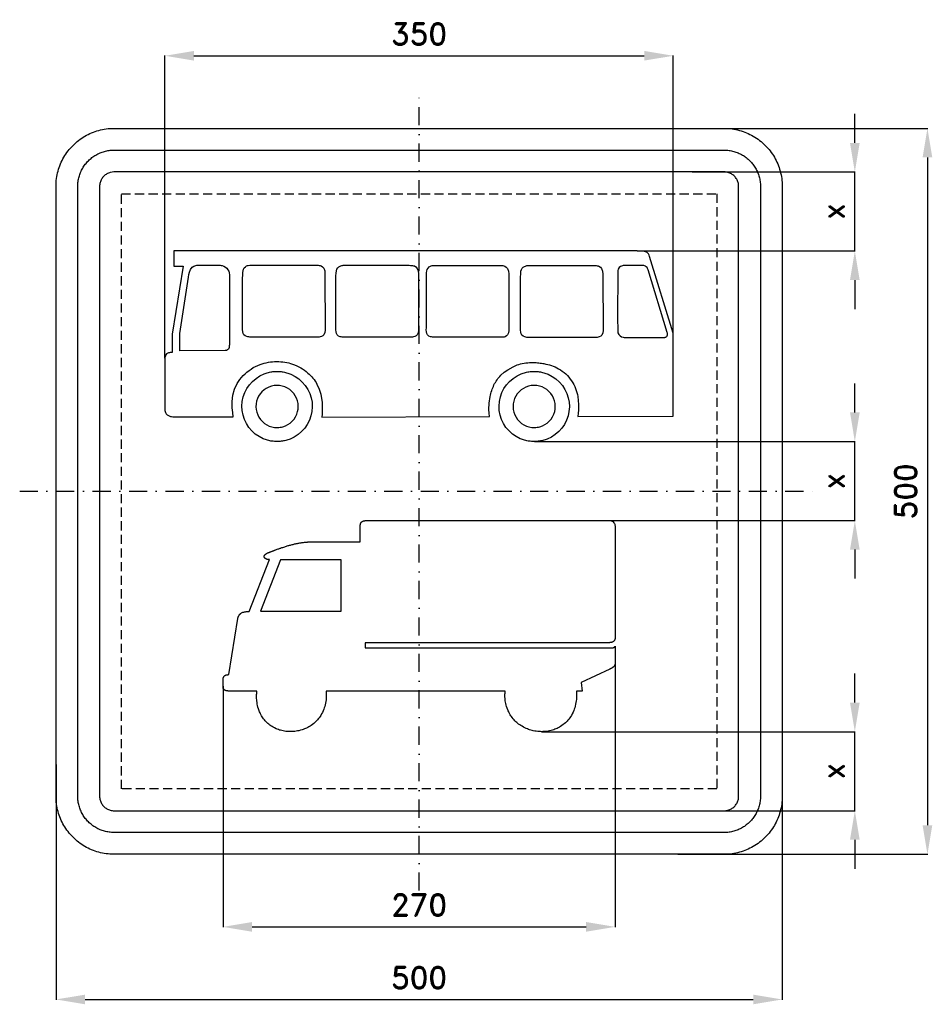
# Model space of a CAD drawing. Header units: millimetres. Extents: x -275 to 353, y -353 to 325.
import ezdxf

# ---------------------------------------------------------------- set-up
doc = ezdxf.new("R2010")
doc.units = ezdxf.units.MM
doc.header["$LTSCALE"] = 5
doc.linetypes.add('ČERCHOVANÁX2', pattern=[2, 1, -0.5, 0, -0.5])
doc.linetypes.add('ČÁRKOVANÁX2', pattern=[1.5, 1, -0.5])
doc.layers.add('Kóty', color=2, linetype='Continuous')
doc.layers.add('Značka', color=7, linetype='Continuous')
doc.styles.get("Standard").update_dxf_attribs({"font": 'romand.shx', "height": 15})
doc.dimstyles.get("Standard").update_dxf_attribs({"dimtxt": 15, "dimasz": 20, "dimexe": 0.18, "dimexo": 0.0625, "dimgap": 7.5, "dimtad": 1, "dimdec": 0, "dimzin": 0, "dimdsep": 46, "dimtxsty": 'Standard', "dimcen": 0.09, "dimadec": 0, "dimazin": 0, "dimtfac": 1, "dimtdec": 0, "dimtofl": 0, "dimtmove": 0, "dimatfit": 3, "dimfxl": 1, "dimtolj": 1, "dimtzin": 0, "dimarcsym": 0})

# ---------------------------------------------------------------- blocks, each defined once
blk = doc.blocks.new('*D0')
at = {"layer": 'Defpoints', "color": 0, "transparency": 16777216}
for p in [(-250, -188.01), (250, -188.01), (250, -350)]:
    blk.add_point(p, dxfattribs=at)
at = {"layer": 'Kóty', "color": 0, "lineweight": -2, "transparency": 16777216}
for p, q in [((-250, -188.08), (-250, -350.18)), ((250, -188.08), (250, -350.18)), ((-230, -350), (230, -350))]:
    blk.add_line(p, q, dxfattribs=at)
at = {"layer": 'Kóty', "color": 0, "transparency": 16777216}
for points in [[(-230, -346.67), (-230, -353.33), (-250, -350)], [(230, -346.67), (230, -353.33), (250, -350)]]:
    blk.add_solid(points, dxfattribs=at)
at = {"layer": 'Kóty', "color": 0, "transparency": 16777216, "insert": (0, -335), "char_height": 15, "attachment_point": 5}
blk.add_mtext('\\A1;500', dxfattribs=at)
blk = doc.blocks.new('*D1')
at = {"layer": 'Defpoints', "color": 0, "transparency": 16777216}
for p in [(135, -112.41), (-135, -134.07), (135, -300)]:
    blk.add_point(p, dxfattribs=at)
at = {"layer": 'Kóty', "color": 0, "lineweight": -2, "transparency": 16777216}
for p, q in [((135, -112.48), (135, -300.18)), ((-135, -134.14), (-135, -300.18)), ((-115, -300), (115, -300))]:
    blk.add_line(p, q, dxfattribs=at)
at = {"layer": 'Kóty', "color": 0, "transparency": 16777216}
for points in [[(-115, -296.67), (-115, -303.33), (-135, -300)], [(115, -296.67), (115, -303.33), (135, -300)]]:
    blk.add_solid(points, dxfattribs=at)
at = {"layer": 'Kóty', "color": 0, "transparency": 16777216, "insert": (0, -285), "char_height": 15, "attachment_point": 5}
blk.add_mtext('\\A1;270', dxfattribs=at)
blk = doc.blocks.new('*D2')
at = {"layer": 'Defpoints', "color": 0, "transparency": 16777216}
for p in [(175, 300), (175, 108.88), (-175, 91.63)]:
    blk.add_point(p, dxfattribs=at)
at = {"layer": 'Kóty', "color": 0, "lineweight": -2, "transparency": 16777216}
for p, q in [((-175, 91.7), (-175, 300.18)), ((-155, 300), (155, 300)), ((175, 108.94), (175, 300.18))]:
    blk.add_line(p, q, dxfattribs=at)
at = {"layer": 'Kóty', "color": 0, "transparency": 16777216}
for points in [[(-155, 303.33), (-155, 296.67), (-175, 300)], [(155, 303.33), (155, 296.67), (175, 300)]]:
    blk.add_solid(points, dxfattribs=at)
at = {"layer": 'Kóty', "color": 0, "transparency": 16777216, "insert": (0, 315), "char_height": 15, "attachment_point": 5}
blk.add_mtext('\\A1;350', dxfattribs=at)
blk = doc.blocks.new('*D3')
at = {"layer": 'Defpoints', "color": 0, "transparency": 16777216}
for p in [(178, 250), (178, -250), (350, -250)]:
    blk.add_point(p, dxfattribs=at)
at = {"layer": 'Kóty', "color": 0, "lineweight": -2, "transparency": 16777216}
for p, q in [((178.06, 250), (350.18, 250)), ((350, 230), (350, -230)), ((178.06, -250), (350.18, -250))]:
    blk.add_line(p, q, dxfattribs=at)
at = {"layer": 'Kóty', "color": 0, "transparency": 16777216}
for points in [[(346.67, 230), (353.33, 230), (350, 250)], [(346.67, -230), (353.33, -230), (350, -250)]]:
    blk.add_solid(points, dxfattribs=at)
at = {"layer": 'Kóty', "color": 0, "transparency": 16777216, "insert": (335, 0), "char_height": 15, "attachment_point": 5, "rotation": 90}
blk.add_mtext('\\A1;500', dxfattribs=at)
blk = doc.blocks.new('*D4')
at = {"layer": 'Defpoints', "color": 0, "transparency": 16777216}
for p in [(187.89, 220), (150.05, 165.54), (300, 165.54)]:
    blk.add_point(p, dxfattribs=at)
at = {"layer": 'Kóty', "color": 0, "lineweight": -2, "transparency": 16777216}
for p, q in [((300, 240), (300, 260)), ((187.95, 220), (300.18, 220)), ((150.11, 165.54), (300.18, 165.54)), ((300, 145.54), (300, 125.54))]:
    blk.add_line(p, q, dxfattribs=at)
at = {"layer": 'Kóty', "color": 0, "transparency": 16777216}
for points in [[(296.67, 240), (303.33, 240), (300, 220)], [(296.67, 145.54), (303.33, 145.54), (300, 165.54)]]:
    blk.add_solid(points, dxfattribs=at)
at = {"layer": 'Kóty', "color": 0, "transparency": 16777216, "insert": (285, 192.77), "char_height": 15, "attachment_point": 5, "rotation": 90}
blk.add_mtext('\\A1;x', dxfattribs=at)
blk = doc.blocks.new('*D5')
at = {"layer": 'Defpoints', "color": 0, "transparency": 16777216}
for p in [(79.36, 34.29), (300, 34.29), (126.21, -20.16)]:
    blk.add_point(p, dxfattribs=at)
at = {"layer": 'Kóty', "color": 0, "lineweight": -2, "transparency": 16777216}
for p, q in [((300, 54.29), (300, 74.29)), ((79.43, 34.29), (300.18, 34.29)), ((126.27, -20.16), (300.18, -20.16)), ((300, -40.16), (300, -60.16))]:
    blk.add_line(p, q, dxfattribs=at)
at = {"layer": 'Kóty', "color": 0, "transparency": 16777216}
for points in [[(296.67, 54.29), (303.33, 54.29), (300, 34.29)], [(296.67, -40.16), (303.33, -40.16), (300, -20.16)]]:
    blk.add_solid(points, dxfattribs=at)
at = {"layer": 'Kóty', "color": 0, "transparency": 16777216, "insert": (285, 7.06), "char_height": 15, "attachment_point": 5, "rotation": 90}
blk.add_mtext('\\A1;x', dxfattribs=at)
blk = doc.blocks.new('*D6')
at = {"layer": 'Defpoints', "color": 0, "transparency": 16777216}
for p in [(84.51, -165.55), (300, -165.55), (200.74, -220)]:
    blk.add_point(p, dxfattribs=at)
at = {"layer": 'Kóty', "color": 0, "lineweight": -2, "transparency": 16777216}
for p, q in [((300, -145.55), (300, -125.55)), ((84.57, -165.55), (300.18, -165.55)), ((200.8, -220), (300.18, -220)), ((300, -240), (300, -260))]:
    blk.add_line(p, q, dxfattribs=at)
at = {"layer": 'Kóty', "color": 0, "transparency": 16777216}
for points in [[(296.67, -145.55), (303.33, -145.55), (300, -165.55)], [(296.67, -240), (303.33, -240), (300, -220)]]:
    blk.add_solid(points, dxfattribs=at)
at = {"layer": 'Kóty', "color": 0, "transparency": 16777216, "insert": (285, -192.78), "char_height": 15, "attachment_point": 5, "rotation": 90}
blk.add_mtext('\\A1;x', dxfattribs=at)

msp = doc.modelspace()

# ---------------------------------------------------------------- linework, layer by layer
at = {"layer": 'Kóty'}
for points in [[(300, 165.545), (300, 220)], [(300, -20.164), (300, 34.291)], [(300, -220), (300, -165.552)]]:
    msp.add_lwpolyline(points, dxfattribs=at)
at = {"layer": 'Značka', "color": 6, "linetype": 'ČERCHOVANÁX2', "ltscale": 2.5}
for points in [[(0, -275), (0, 275)], [(-275, 0), (275, 0)]]:
    msp.add_lwpolyline(points, dxfattribs=at)
at = {"layer": 'Značka', "color": 5}
for points in [[(-210, -250), (-210.157, -250), (-210.314, -249.999, -0.0321792), (-215.479, -249.637, -0.0354421), (-220.555, -248.582, -0.036268), (-225.464, -246.923, -0.0344214), (-230.091, -244.589, -0.0337216), (-234.402, -241.714, -0.0340857), (-238.284, -238.284, -0.0342112), (-241.717, -234.403, -0.0342298), (-244.589, -230.091, -0.0340429), (-246.906, -225.461, -0.0334123), (-248.582, -220.555, -0.0341277), (-249.654, -215.477, -0.0367441), (-249.999, -210.314), (-250, -210.157), (-250, -210), (-250, 210), (-250, 210.157), (-249.999, 210.314, -0.0321789), (-249.637, 215.479, -0.0354442), (-248.582, 220.555, -0.0362607), (-246.923, 225.464, -0.0344197), (-244.589, 230.091, -0.0337239), (-241.714, 234.402, -0.0340855), (-238.284, 238.284, -0.0342037), (-234.403, 241.717, -0.0342324), (-230.091, 244.589, -0.0340475), (-225.461, 246.906, -0.0334164), (-220.555, 248.582, -0.0341289), (-215.477, 249.654, -0.0367528), (-210.314, 249.999), (-210.157, 250), (-210, 250), (210, 250), (210.157, 250), (210.314, 249.999, -0.0321907), (215.479, 249.637, -0.03544), (220.555, 248.582, -0.0362704), (225.464, 246.923, -0.0344355), (230.091, 244.589, -0.0337251), (234.402, 241.714, -0.0340812), (238.284, 238.284, -0.0341978), (241.717, 234.403, -0.0342291), (244.589, 230.091, -0.0340343), (246.906, 225.461, -0.0334025), (248.582, 220.555, -0.0341305), (249.654, 215.477, -0.0367399), (249.999, 210.314), (250, 210.157), (250, 210), (250, -210), (250, -210.157), (249.999, -210.314, -0.0321792), (249.637, -215.479, -0.0354421), (248.582, -220.555, -0.0362602), (246.923, -225.464, -0.0344239), (244.589, -230.091, -0.033722), (241.714, -234.402, -0.0340968), (238.284, -238.284, -0.0342179), (234.403, -241.717, -0.0342384), (230.091, -244.589, -0.0340529), (225.46, -246.906, -0.0334149), (220.555, -248.582, -0.0341263), (215.477, -249.654, -0.0367459), (210.314, -249.999), (210.157, -250), (210, -250), (-210, -250)], [(-210, -235), (-210.098, -235), (-210.196, -234.999, -0.0321816), (-213.425, -234.773, -0.0354412), (-216.597, -234.114, -0.0362666), (-219.665, -233.077, -0.0344236), (-222.557, -231.618, -0.033722), (-225.251, -229.821, -0.0340848), (-227.678, -227.678, -0.0342109), (-229.823, -225.252, -0.034229), (-231.618, -222.557, -0.0340449), (-233.066, -219.663, -0.0334114), (-234.114, -216.597, -0.0341257), (-234.784, -213.423, -0.0367454), (-234.999, -210.196), (-235, -210.098), (-235, -210), (-235, 210), (-235, 210.098), (-234.999, 210.196, -0.0321814), (-234.773, 213.424, -0.0354436), (-234.114, 216.597, -0.0362629), (-233.077, 219.665, -0.0344292), (-231.618, 222.557, -0.0337131), (-229.821, 225.251, -0.0340835), (-227.678, 227.678, -0.0342145), (-225.252, 229.823, -0.0342271), (-222.557, 231.618, -0.0340608), (-219.663, 233.066, -0.0334078), (-216.597, 234.114, -0.0341377), (-213.423, 234.784, -0.036755), (-210.196, 234.999), (-210.098, 235), (-210, 235), (210, 235), (210.098, 235), (210.196, 234.999, -0.0321788), (213.424, 234.773, -0.0354289), (216.597, 234.114, -0.0362786), (219.665, 233.077, -0.0344075), (222.557, 231.618, -0.0337259), (225.251, 229.821, -0.0340936), (227.678, 227.678, -0.034195), (229.823, 225.252, -0.0342346), (231.618, 222.557, -0.0340429), (233.066, 219.663, -0.0334189), (234.114, 216.597, -0.0341176), (234.784, 213.423, -0.0367368), (234.999, 210.196), (235, 210.098), (235, 210), (235, -210), (235, -210.098), (234.999, -210.196, -0.032179), (234.773, -213.424, -0.0354685), (234.114, -216.597, -0.036283), (233.077, -219.665, -0.0344395), (231.618, -222.557, -0.0337417), (229.821, -225.251, -0.0340764), (227.678, -227.678, -0.0342138), (225.252, -229.823, -0.0342266), (222.557, -231.618, -0.0340362), (219.663, -233.066, -0.0334175), (216.597, -234.114, -0.0341223), (213.423, -234.784, -0.0367433), (210.196, -234.999), (210.098, -235), (210, -235), (-210, -235)], [(-210, -220), (210, -220), (210.039, -220), (210.079, -220, 0.03219), (211.37, -219.909, 0.0354467), (212.639, -219.646, 0.0362553), (213.866, -219.231, 0.0344355), (215.023, -218.647, 0.0336927), (216.1, -217.929, 0.0340968), (217.071, -217.071, 0.0341796), (217.929, -216.101, 0.0342395), (218.647, -215.023, 0.0340657), (219.227, -213.865, 0.0333765), (219.646, -212.639, 0.0341767), (219.914, -211.369, 0.0367178), (220, -210.079), (220, -210.039), (220, -210), (220, 210), (220, 210.039), (220, 210.079, 0.0321782), (219.909, 211.37, 0.0353927), (219.646, 212.639, 0.0362965), (219.231, 213.866, 0.0344442), (218.647, 215.023, 0.0337419), (217.928, 216.1, 0.0340344), (217.071, 217.071, 0.0341854), (216.101, 217.929, 0.0341795), (215.023, 218.647, 0.0340552), (213.865, 219.227, 0.0333953), (212.639, 219.646, 0.0341316), (211.369, 219.914, 0.0367638), (210.078, 220), (210.039, 220), (210, 220), (-210, 220), (-210.039, 220), (-210.079, 220), (-211.37, 219.909), (-212.639, 219.646, 0.036239), (-213.866, 219.231, 0.0343799), (-215.023, 218.647, 0.0336928), (-216.1, 217.929, 0.0340771), (-217.071, 217.071, 0.0342018), (-217.929, 216.101, 0.0342316), (-218.647, 215.023, 0.0340541), (-219.227, 213.865, 0.0334198), (-219.646, 212.639, 0.0341236), (-219.914, 211.369, 0.0367461), (-220, 210.079), (-220, 210.039), (-220, 210), (-220, -210), (-220, -210.039), (-220, -210.079, 0.0321848), (-219.909, -211.37, 0.0354428), (-219.646, -212.639, 0.0362682), (-219.231, -213.866, 0.034425), (-218.647, -215.023, 0.0337251), (-217.929, -216.1, 0.0340812), (-217.071, -217.071, 0.0342016), (-216.101, -217.929, 0.0342325), (-215.023, -218.647, 0.0340474), (-213.865, -219.227, 0.0334156), (-212.639, -219.646, 0.0341291), (-211.369, -219.914, 0.0367532), (-210.079, -220), (-210.039, -220), (-210, -220)], [(-127.95, 51.282), (-128.33, 54.334), (-128.62, 57.399), (-128.72, 61.779), (-128.25, 66.134), (-127.16, 70.295), (-125.35, 74.185), (-123.42, 77.095), (-121.1, 79.731, -0.0551393), (-115.66, 84.245, -0.0616554), (-109.34, 87.375, -0.0500373), (-103.8, 88.872, -0.04226), (-98.05, 89.328, -0.0402115), (-92.51, 88.958, -0.0464499), (-87.14, 87.644, -0.0535093), (-81.52, 85.111, -0.0516333), (-76.54, 81.454, -0.0428638), (-73.09, 77.903, -0.0465191), (-70.34, 73.814), (-68.75, 70.471), (-67.63, 66.94), (-66.71, 61.163), (-66.68, 55.302), (-66.8, 53.238), (-66.97, 51.181), (48.47, 51.525), (48.22, 53.892), (48.05, 56.258), (48.17, 60.774), (48.89, 65.286, -0.0621341), (51.54, 73.235, -0.0901559), (56.34, 79.918), (58.59, 81.963), (61.08, 83.737), (64.72, 85.822, -0.0392263), (68.61, 87.375, -0.0477182), (73.57, 88.477, -0.038572), (78.66, 88.716, -0.0239998), (82.33, 88.488, -0.0209658), (85.98, 87.93, -0.0345407), (91.12, 86.615, -0.0494996), (95.95, 84.467, -0.0638971), (100.97, 80.835, -0.0613431), (104.96, 76.053, -0.0563162), (107.7, 70.864, -0.0541988), (109.23, 65.23), (109.58, 62.564), (109.72, 59.88), (109.69, 56.531), (109.44, 53.193), (109.34, 52.316), (109.25, 51.439), (175, 51.726), (175, 108.88), (158.71, 161.668), (158.36, 162.656), (157.87, 163.55), (156.97, 164.386), (155.86, 164.95), (154.39, 165.323, 0.0245361), (152.88, 165.458), (151.46, 165.514), (150.05, 165.545), (-168.92, 165.545), (-168.91, 155.045), (-162.42, 155.051), (-169.98, 108.235), (-170.09, 95.589), (-170.55, 95.572), (-171.01, 95.545), (-171.47, 95.5), (-171.94, 95.44), (-172.52, 95.339), (-173.08, 95.16), (-173.85, 94.667), (-174.43, 93.947), (-174.73, 93.305), (-174.9, 92.62), (-174.96, 92.128), (-175, 91.634), (-175, 56.433), (-174.96, 55.715), (-174.86, 55.003), (-174.61, 54.174), (-174.18, 53.421), (-173.49, 52.692), (-172.64, 52.145, 0.0801124), (-170.58, 51.478, 0.0358355), (-168.39, 51.297), (-167.45, 51.277), (-166.51, 51.27), (-127.95, 51.282)], [(-164.84, 96.856), (-164.85, 108.649), (-158.75, 147.594), (-158.49, 149.308), (-158.12, 151.029), (-157.43, 152.87), (-156.27, 154.379), (-155.13, 155.132), (-153.8, 155.565, -0.044478), (-152.27, 155.755, -0.0149027), (-150.74, 155.763), (-138.46, 155.763, -0.0147644), (-136.97, 155.707, -0.0453521), (-135.52, 155.478), (-134.38, 155.054), (-133.32, 154.425), (-132.38, 153.625), (-131.62, 152.657), (-131.08, 151.601), (-130.76, 150.46), (-130.62, 149.084), (-130.63, 147.692), (-130.66, 102.676), (-130.64, 102.062), (-130.64, 101.451), (-130.65, 100.826), (-130.69, 100.192), (-130.83, 99.04), (-131.29, 98.012), (-131.88, 97.424), (-132.63, 97.067), (-133.11, 96.964), (-133.6, 96.913), (-164.84, 96.856)], [(-121.51, 147.322), (-121.45, 148.37), (-121.4, 149.419), (-121.36, 150.702), (-121.2, 151.972), (-120.88, 153.005), (-120.34, 153.938), (-119.62, 154.681), (-118.74, 155.22), (-118.22, 155.426), (-117.69, 155.57), (-116.65, 155.715), (-115.59, 155.763), (-72.07, 155.763), (-71.11, 155.756), (-70.14, 155.738, -0.0277353), (-68.81, 155.644, -0.070003), (-67.54, 155.3), (-66.48, 154.662), (-65.67, 153.733), (-64.96, 151.913), (-64.8, 149.933), (-64.8, 149.453), (-64.8, 148.977), (-64.69, 110.972), (-64.96, 109.336), (-65.6, 107.893), (-66.34, 107.15), (-67.27, 106.637), (-68.03, 106.41), (-68.81, 106.268), (-113.88, 106.268, -0.0014496), (-114.89, 106.263, -0.0042375), (-115.9, 106.268, -0.0216919), (-117.26, 106.335, -0.0487341), (-118.61, 106.596), (-119.72, 107.053), (-120.61, 107.807), (-121.16, 108.8), (-121.42, 109.94), (-121.52, 111.342), (-121.51, 112.726), (-121.51, 147.322)], [(-57.27, 148.439), (-57.18, 150.16), (-56.92, 151.87), (-56.59, 152.91), (-56.06, 153.838), (-55.34, 154.55), (-54.46, 155.094), (-53.88, 155.363), (-53.27, 155.55, -0.0494667), (-52.3, 155.668, -0.0158997), (-51.32, 155.661), (-7.8, 155.661), (-6.83, 155.653), (-5.86, 155.636, -0.0278405), (-4.52, 155.55, -0.0767666), (-3.26, 155.198), (-2.23, 154.523), (-1.43, 153.553), (-0.72, 151.761), (-0.53, 149.831), (-0.52, 149.352), (-0.53, 148.876), (-0.48, 110.858), (-0.71, 109.226), (-1.32, 107.789), (-2.06, 107.045), (-2.99, 106.534), (-3.76, 106.308), (-4.54, 106.167), (-49.6, 106.167, -0.0014225), (-50.61, 106.161, -0.0043371), (-51.62, 106.167, -0.0217412), (-52.98, 106.234, -0.0483914), (-54.33, 106.495), (-55.44, 106.951), (-56.33, 107.703), (-56.88, 108.697), (-57.14, 109.839), (-57.25, 111.24), (-57.23, 112.623), (-57.27, 148.439)], [(4.98, 147.194), (5.04, 148.242), (5.09, 149.291), (5.13, 150.57), (5.29, 151.843), (5.61, 152.885), (6.16, 153.812), (6.88, 154.525), (7.76, 155.068), (8.34, 155.336), (8.94, 155.523, -0.049666), (9.91, 155.642), (10.9, 155.635), (54.42, 155.635), (55.38, 155.627), (56.36, 155.61, -0.0279623), (57.69, 155.523, -0.0767118), (58.95, 155.172), (59.98, 154.497), (60.78, 153.527), (61.49, 151.735), (61.69, 149.805), (61.69, 149.325), (61.69, 148.849), (61.8, 110.841), (61.53, 109.205), (60.9, 107.762), (60.15, 107.019), (59.22, 106.507), (58.46, 106.281), (57.68, 106.14), (12.61, 106.14, -0.0014503), (11.6, 106.135, -0.0043025), (10.6, 106.14, -0.0216968), (9.24, 106.207, -0.0485472), (7.89, 106.468), (6.77, 106.924), (5.88, 107.676), (5.34, 108.669), (5.08, 109.811), (4.97, 111.212), (4.98, 112.595), (4.98, 147.194)], [(69.84, 147.038), (69.9, 148.086), (69.94, 149.134), (69.98, 150.414), (70.14, 151.687), (70.46, 152.729), (71.01, 153.655), (71.74, 154.367), (72.61, 154.911), (73.19, 155.18), (73.8, 155.368, -0.0500217), (74.76, 155.487, -0.0160623), (75.75, 155.478), (119.27, 155.478), (120.24, 155.471), (121.21, 155.455, -0.0280162), (122.55, 155.369, -0.0768998), (123.81, 155.017), (124.84, 154.341), (125.63, 153.37), (126.35, 151.578), (126.54, 149.648), (126.55, 149.169), (126.54, 148.692), (126.66, 110.686), (126.39, 109.05), (125.75, 107.607), (125.01, 106.864), (124.08, 106.352), (123.32, 106.125), (122.53, 105.984), (77.47, 105.984, -0.0014499), (76.46, 105.978, -0.0043649), (75.45, 105.984, -0.0217517), (74.09, 106.051, -0.0482538), (72.74, 106.312), (71.63, 106.768), (70.73, 107.521), (70.19, 108.515), (69.93, 109.657), (69.83, 111.058), (69.84, 112.44), (69.84, 147.038)], [(136.69, 120.17), (136.75, 110.188), (136.82, 109.708), (136.93, 109.234), (137.49, 108.016), (138.42, 107.047), (139.36, 106.496), (140.39, 106.176, 0.0423442), (141.79, 105.998, 0.01402), (143.21, 105.979), (168.72, 105.979, 0.0320864), (169.52, 106.063, 0.112429), (170.21, 106.342), (170.52, 106.661), (170.75, 107.06), (170.95, 107.731), (170.99, 108.425), (170.96, 108.917), (170.89, 109.405), (157.7, 152.657), (157.54, 153.104), (157.35, 153.536), (156.92, 154.168), (156.36, 154.695), (155.79, 155.063), (155.16, 155.308), (154.61, 155.426), (154.04, 155.494), (142.04, 155.465, 0.0159124), (140.98, 155.482, 0.0477906), (139.92, 155.364, 0.0771111), (138.7, 154.893), (137.72, 154.053), (137.16, 153.126), (136.88, 152.077), (136.8, 151.326), (136.78, 150.575), (136.69, 120.17)], [(-73.56, 58.44), (-73.57, 58.282), (-73.57, 58.123), (-73.81, 54.976), (-74.47, 51.887), (-75.51, 48.902), (-76.97, 46.095), (-78.76, 43.486), (-80.88, 41.145), (-83.28, 39.084), (-85.94, 37.372), (-88.8, 36.002, -0.0343696), (-91.82, 35.036, -0.0343108), (-94.93, 34.45, -0.0341936), (-98.09, 34.295, -0.0342863), (-101.25, 34.531, -0.034558), (-104.35, 35.198, -0.0344925), (-107.34, 36.243), (-110.15, 37.688), (-112.77, 39.47), (-115.12, 41.592), (-117.18, 43.987), (-118.9, 46.643), (-120.28, 49.489), (-121.25, 52.496), (-121.83, 55.6), (-121.98, 58.757), (-121.75, 61.908), (-121.08, 64.997), (-120.03, 67.979), (-118.58, 70.788), (-116.8, 73.4), (-114.67, 75.741), (-112.27, 77.8), (-109.6, 79.511), (-106.75, 80.88, -0.0342966), (-103.74, 81.847, -0.0344142), (-100.62, 82.434, -0.0344241), (-97.46, 82.589, -0.0343681), (-94.3, 82.351, -0.0342741), (-91.21, 81.684, -0.0343), (-88.21, 80.639), (-85.39, 79.195), (-82.78, 77.415), (-80.43, 75.292), (-78.37, 72.897), (-76.65, 70.241), (-75.28, 67.396), (-74.31, 64.388), (-73.74, 61.435), (-73.56, 58.44)], [(103.44, 58.44), (103.44, 58.282), (103.44, 58.123), (103.19, 54.976), (102.53, 51.887), (101.49, 48.902), (100.04, 46.095), (98.25, 43.486), (96.13, 41.145), (93.72, 39.084), (91.06, 37.372), (88.2, 36.002, -0.0343797), (85.19, 35.036, -0.0344039), (82.08, 34.45, -0.0342293), (78.91, 34.295, -0.0342708), (75.75, 34.531, -0.0344417), (72.66, 35.198, -0.0344687), (69.67, 36.243), (66.85, 37.688), (64.23, 39.47), (61.89, 41.592), (59.82, 43.988), (58.1, 46.643), (56.73, 49.489), (55.76, 52.496), (55.17, 55.601), (55.02, 58.757), (55.26, 61.908), (55.93, 64.997), (56.97, 67.979), (58.42, 70.788), (60.2, 73.4), (62.33, 75.741), (64.74, 77.8), (67.4, 79.511), (70.25, 80.88, -0.0342411), (73.27, 81.847, -0.0342995), (76.38, 82.434, -0.0343914), (79.55, 82.589, -0.0344062), (82.7, 82.352, -0.0343507), (85.8, 81.684, -0.0343008), (88.79, 80.639), (91.61, 79.195), (94.22, 77.415), (96.57, 75.292), (98.64, 72.897), (100.35, 70.241), (101.72, 67.396), (102.7, 64.388), (103.27, 61.435), (103.44, 58.44)], [(-83.23, 58.44), (-83.23, 58.536), (-83.23, 58.631), (-83.38, 60.523), (-83.77, 62.38), (-84.4, 64.173), (-85.27, 65.859), (-86.35, 67.426), (-87.63, 68.833), (-89.07, 70.07), (-90.67, 71.099), (-92.38, 71.922), (-94.2, 72.503, 0.0343551), (-96.07, 72.854, 0.0341132), (-97.97, 72.947, 0.0342375), (-99.87, 72.806, 0.0347334), (-101.73, 72.406), (-103.52, 71.777), (-105.21, 70.908), (-106.78, 69.839), (-108.2, 68.565), (-109.44, 67.126), (-110.47, 65.53), (-111.29, 63.82), (-111.87, 62.013), (-112.23, 60.148), (-112.32, 58.251), (-112.18, 56.359), (-111.77, 54.505), (-111.14, 52.712), (-110.27, 51.023), (-109.2, 49.456), (-107.93, 48.051), (-106.48, 46.813), (-104.88, 45.785), (-103.17, 44.962), (-101.36, 44.381, 0.0345904), (-99.49, 44.028, 0.0343771), (-97.59, 43.936, 0.0342456), (-95.69, 44.08, 0.0342141), (-93.83, 44.48), (-92.03, 45.108), (-90.34, 45.975), (-88.77, 47.044), (-87.36, 48.319), (-86.12, 49.758), (-85.09, 51.352), (-84.26, 53.062), (-83.67, 54.87), (-83.33, 56.642), (-83.23, 58.44)], [(93.77, 58.44), (93.77, 58.536), (93.77, 58.631), (93.63, 60.523), (93.23, 62.38), (92.6, 64.172), (91.73, 65.859), (90.66, 67.427), (89.38, 68.833), (87.94, 70.071), (86.33, 71.099), (84.62, 71.922), (82.81, 72.503, 0.0344472), (80.94, 72.854, 0.0341896), (79.04, 72.947, 0.0341926), (77.14, 72.806, 0.0345084), (75.28, 72.406), (73.49, 71.777), (71.79, 70.908), (70.22, 69.839), (68.81, 68.565), (67.57, 67.126), (66.54, 65.53), (65.71, 63.82), (65.13, 62.013), (64.78, 60.148), (64.68, 58.251), (64.83, 56.359), (65.23, 54.505), (65.86, 52.712), (66.73, 51.023), (67.8, 49.456), (69.08, 48.051), (70.52, 46.813), (72.12, 45.785), (73.84, 44.961), (75.65, 44.381), (77.52, 44.029, 0.0343058), (79.42, 43.936, 0.0342941), (81.32, 44.079, 0.0344163), (83.18, 44.48), (84.97, 45.108), (86.66, 45.975), (88.24, 47.044), (89.65, 48.319), (90.89, 49.757), (91.92, 51.352), (92.74, 53.062), (93.33, 54.87), (93.67, 56.642), (93.77, 58.44)], [(59.23, -137.544), (-64.05, -137.544), (-64.05, -137.591), (-64.05, -137.639), (-64.03, -137.972), (-64.01, -138.305), (-64, -138.622), (-63.99, -138.94), (-63.97, -139.257), (-63.96, -139.575), (-63.96, -139.829), (-63.95, -140.084), (-63.95, -140.354), (-63.95, -140.625), (-63.95, -140.673), (-63.95, -140.72), (-63.95, -140.9), (-63.95, -141.079), (-63.96, -141.438), (-63.97, -141.797), (-64.02, -142.696), (-64.09, -143.593), (-64.24, -144.788), (-64.44, -145.975), (-64.69, -147.151), (-65, -148.313), (-65.29, -149.231), (-65.61, -150.134), (-66.08, -151.239), (-66.6, -152.323), (-67.13, -153.357), (-67.7, -154.365), (-68.23, -155.178), (-68.79, -155.964), (-69.39, -156.726), (-70.02, -157.46), (-70.55, -158.028), (-71.1, -158.575), (-71.81, -159.23), (-72.54, -159.858), (-73.41, -160.554), (-74.31, -161.21), (-75.09, -161.722), (-75.88, -162.199), (-76.69, -162.646), (-77.53, -163.059), (-78.2, -163.368), (-78.88, -163.654), (-79.75, -163.981), (-80.63, -164.278), (-81.69, -164.601), (-82.75, -164.88), (-83.65, -165.076), (-84.55, -165.235), (-85.46, -165.362), (-86.37, -165.455), (-87.11, -165.506), (-87.84, -165.533, -0.0095693), (-88.76, -165.536), (-89.68, -165.508), (-90.77, -165.446), (-91.86, -165.338), (-92.76, -165.211), (-93.65, -165.045), (-94.54, -164.848), (-95.42, -164.614), (-96.12, -164.403), (-96.8, -164.167), (-97.66, -163.84), (-98.49, -163.482), (-99.5, -163.015), (-100.48, -162.502), (-101.27, -162.037), (-102.04, -161.533), (-102.79, -160.999), (-103.52, -160.431), (-104.08, -159.955), (-104.62, -159.458), (-105.27, -158.808), (-105.89, -158.132), (-106.54, -157.381), (-107.15, -156.602), (-107.63, -155.93), (-108.09, -155.238), (-108.51, -154.53), (-108.91, -153.805), (-109.21, -153.215), (-109.49, -152.615), (-109.82, -151.854), (-110.12, -151.083), (-110.56, -149.867), (-110.94, -148.633), (-111.21, -147.591), (-111.43, -146.538), (-111.61, -145.478), (-111.74, -144.412), (-111.82, -143.557), (-111.87, -142.7), (-111.88, -141.63), (-111.86, -140.559), (-111.86, -140.179), (-111.85, -139.799), (-111.84, -139.509), (-111.83, -139.22), (-111.81, -138.936), (-111.8, -138.651), (-111.78, -138.416), (-111.77, -138.181), (-111.75, -137.913), (-111.73, -137.644), (-111.73, -137.594), (-111.72, -137.544), (-130.64, -137.542), (-130.65, -137.542), (-130.65, -137.542), (-130.68, -137.543), (-130.71, -137.543), (-130.74, -137.544), (-130.77, -137.544), (-130.79, -137.544), (-130.82, -137.544), (-130.84, -137.544), (-130.87, -137.544), (-130.9, -137.545), (-130.92, -137.545), (-131.13, -137.545), (-131.33, -137.543), (-131.5, -137.539), (-131.67, -137.531), (-131.84, -137.52), (-132.01, -137.506), (-132.14, -137.491), (-132.28, -137.474), (-132.44, -137.447), (-132.61, -137.416), (-132.73, -137.392), (-132.85, -137.366), (-132.94, -137.342), (-133.04, -137.315), (-133.14, -137.286), (-133.23, -137.254), (-133.31, -137.227), (-133.38, -137.198), (-133.48, -137.159), (-133.57, -137.118), (-133.64, -137.084), (-133.71, -137.049), (-133.76, -137.018), (-133.82, -136.985), (-133.87, -136.952), (-133.93, -136.917), (-133.97, -136.888), (-134.01, -136.857), (-134.06, -136.818), (-134.11, -136.778), (-134.17, -136.732), (-134.22, -136.685), (-134.26, -136.643), (-134.31, -136.6), (-134.35, -136.556), (-134.39, -136.511), (-134.42, -136.474), (-134.45, -136.436), (-134.49, -136.388), (-134.52, -136.339), (-134.56, -136.278), (-134.6, -136.216), (-134.63, -136.164), (-134.66, -136.11), (-134.69, -136.056), (-134.72, -136.001), (-134.74, -135.956), (-134.76, -135.911), (-134.78, -135.854), (-134.8, -135.797), (-134.82, -135.734), (-134.84, -135.671), (-134.86, -135.618), (-134.87, -135.565), (-134.89, -135.512), (-134.9, -135.459), (-134.91, -135.416), (-134.92, -135.373), (-134.93, -135.319), (-134.94, -135.264), (-134.95, -135.184), (-134.96, -135.104), (-134.97, -135.037), (-134.98, -134.97), (-134.99, -134.903), (-134.99, -134.835), (-134.99, -134.782), (-135, -134.728), (-135, -134.66), (-135, -134.593), (-135, -134.569), (-135, -134.545), (-135, -134.525), (-135, -134.505), (-135, -134.485), (-135, -134.465), (-135, -134.449), (-135, -134.433), (-135, -134.413), (-135, -134.393), (-135, -134.329), (-135, -134.265), (-135, -134.137), (-135, -134.009), (-135, -133.689), (-135, -133.369), (-135, -132.943), (-135, -132.517), (-135, -132.09), (-135, -131.664), (-135, -131.323), (-135, -130.981), (-135, -130.555), (-135, -130.129), (-135, -129.95), (-134.99, -129.771), (-134.99, -129.622), (-134.98, -129.473), (-134.96, -129.325), (-134.94, -129.177), (-134.93, -129.058), (-134.91, -128.941), (-134.88, -128.794), (-134.85, -128.649), (-134.82, -128.546), (-134.79, -128.443), (-134.77, -128.358), (-134.74, -128.274), (-134.71, -128.19), (-134.68, -128.108), (-134.65, -128.042), (-134.62, -127.978), (-134.59, -127.898), (-134.55, -127.819), (-134.5, -127.735), (-134.45, -127.653), (-134.41, -127.586), (-134.37, -127.521), (-134.32, -127.457), (-134.27, -127.394), (-134.24, -127.345), (-134.19, -127.298), (-134.14, -127.24), (-134.09, -127.184), (-134.02, -127.119), (-133.95, -127.058), (-133.89, -127.008), (-133.83, -126.961), (-133.77, -126.915), (-133.7, -126.871), (-133.65, -126.838), (-133.6, -126.805), (-133.53, -126.767), (-133.46, -126.73), (-133.37, -126.684), (-133.28, -126.641), (-133.2, -126.608), (-133.13, -126.577), (-133.05, -126.548), (-132.97, -126.521), (-132.9, -126.501), (-132.84, -126.482), (-132.76, -126.46), (-132.67, -126.439), (-132.61, -126.424), (-132.55, -126.41), (-132.5, -126.398), (-132.44, -126.388), (-132.39, -126.378), (-132.34, -126.369), (-132.3, -126.361), (-132.25, -126.355), (-132.2, -126.347), (-132.15, -126.339), (-132.05, -126.326), (-131.96, -126.314), (-131.87, -126.306), (-131.79, -126.298), (-131.71, -126.292), (-131.63, -126.286), (-131.56, -126.282), (-131.5, -126.279), (-131.42, -126.276), (-131.34, -126.273), (-131.31, -126.272), (-131.27, -126.272), (-131.25, -126.271), (-131.22, -126.271), (-131.19, -126.271), (-131.16, -126.27), (-131.14, -126.27), (-131.12, -126.269), (-131.1, -126.269), (-131.08, -126.268), (-131.07, -126.268), (-131.07, -126.268), (-124.82, -87.646), (-124.82, -87.636), (-124.82, -87.627), (-124.82, -87.617), (-124.81, -87.597), (-124.81, -87.578), (-124.8, -87.528), (-124.79, -87.479), (-124.77, -87.414), (-124.76, -87.348), (-124.74, -87.282), (-124.73, -87.217), (-124.72, -87.165), (-124.7, -87.112), (-124.69, -87.057), (-124.68, -87.002), (-124.67, -86.992), (-124.67, -86.982), (-124.65, -86.934), (-124.64, -86.886), (-124.6, -86.792), (-124.57, -86.698), (-124.48, -86.472), (-124.39, -86.247), (-124.27, -85.962), (-124.13, -85.682), (-123.98, -85.414), (-123.82, -85.156), (-123.67, -84.953), (-123.51, -84.759), (-123.32, -84.55), (-123.11, -84.356), (-123.07, -84.321), (-123.03, -84.286), (-123.03, -84.283), (-123.02, -84.281), (-123.02, -84.276), (-123.01, -84.271), (-123, -84.265), (-123, -84.258), (-122.99, -84.252), (-122.98, -84.246), (-122.97, -84.241), (-122.97, -84.236), (-122.96, -84.229), (-122.95, -84.223), (-122.89, -84.174), (-122.83, -84.126), (-122.69, -84.032), (-122.56, -83.943), (-122.2, -83.735), (-121.83, -83.554), (-121.29, -83.341), (-120.75, -83.17), (-120.18, -83.027), (-119.6, -82.915), (-119.15, -82.844), (-118.69, -82.788), (-118.23, -82.744), (-117.76, -82.712), (-117.68, -82.708), (-117.61, -82.704), (-117.6, -82.703), (-117.59, -82.703), (-117.57, -82.701), (-117.56, -82.7), (-117.51, -82.696), (-117.47, -82.692), (-117.42, -82.687), (-117.36, -82.683), (-117.3, -82.679), (-117.25, -82.676), (-117.2, -82.674), (-117.16, -82.672), (-117.11, -82.671), (-117.06, -82.67), (-117.06, -82.67), (-117.05, -82.67), (-103.11, -47.01), (-103.12, -47.01), (-103.12, -47.01), (-103.15, -47.012), (-103.18, -47.014), (-103.21, -47.015), (-103.24, -47.017), (-103.27, -47.018), (-103.3, -47.02), (-103.32, -47.02), (-103.35, -47.021), (-103.38, -47.022), (-103.41, -47.022), (-103.6, -47.022), (-103.78, -47.015), (-103.94, -47.004), (-104.1, -46.985), (-104.26, -46.962), (-104.41, -46.932), (-104.53, -46.905), (-104.66, -46.873), (-104.81, -46.826), (-104.96, -46.775), (-105.09, -46.728), (-105.22, -46.677), (-105.32, -46.631), (-105.42, -46.58), (-105.52, -46.526), (-105.62, -46.468), (-105.7, -46.419), (-105.77, -46.367), (-105.87, -46.3), (-105.95, -46.228), (-106.02, -46.173), (-106.08, -46.115), (-106.14, -46.065), (-106.19, -46.013), (-106.23, -45.96), (-106.28, -45.905), (-106.32, -45.86), (-106.35, -45.814), (-106.39, -45.754), (-106.43, -45.694), (-106.47, -45.625), (-106.5, -45.554), (-106.53, -45.494), (-106.56, -45.433), (-106.58, -45.37), (-106.6, -45.307), (-106.61, -45.256), (-106.63, -45.204), (-106.64, -45.139), (-106.65, -45.074), (-106.65, -44.991), (-106.66, -44.908), (-106.65, -44.839), (-106.65, -44.77), (-106.64, -44.701), (-106.63, -44.633), (-106.61, -44.578), (-106.6, -44.525), (-106.58, -44.458), (-106.56, -44.392), (-106.52, -44.298), (-106.48, -44.206), (-106.44, -44.131), (-106.4, -44.059), (-106.35, -43.988), (-106.31, -43.918), (-106.27, -43.864), (-106.23, -43.811), (-106.17, -43.746), (-106.12, -43.682), (-106.03, -43.584), (-105.93, -43.489), (-105.85, -43.414), (-105.77, -43.341), (-105.68, -43.27), (-105.6, -43.202), (-105.52, -43.148), (-105.45, -43.096), (-105.36, -43.033), (-105.27, -42.971), (-105.07, -42.841), (-104.86, -42.717), (-104.68, -42.62), (-104.51, -42.528), (-104.33, -42.44), (-104.14, -42.356), (-104, -42.292), (-103.85, -42.231), (-103.66, -42.157), (-103.48, -42.087), (-103.41, -42.064), (-103.35, -42.04), (-103.29, -42.021), (-103.24, -42.002), (-103.19, -41.983), (-103.13, -41.964), (-103.09, -41.949), (-103.05, -41.934), (-102.99, -41.915), (-102.94, -41.897), (-102.89, -41.88), (-102.84, -41.863), (-102.8, -41.85), (-102.76, -41.835), (-102.72, -41.821), (-102.68, -41.807), (-102.65, -41.796), (-102.61, -41.784), (-102.57, -41.77), (-102.53, -41.755), (-102.42, -41.716), (-102.31, -41.677), (-102.22, -41.644), (-102.13, -41.611), (-102.04, -41.577), (-101.95, -41.544), (-101.87, -41.517), (-101.8, -41.489), (-101.71, -41.455), (-101.62, -41.421), (-101.28, -41.293), (-100.94, -41.164), (-100.65, -41.056), (-100.37, -40.948), (-100.09, -40.84), (-99.8, -40.731), (-99.58, -40.644), (-99.35, -40.558), (-99.07, -40.45), (-98.78, -40.342), (-98.2, -40.122), (-97.62, -39.904), (-97.14, -39.725), (-96.65, -39.547), (-96.17, -39.371), (-95.68, -39.197), (-95.29, -39.059), (-94.9, -38.923), (-94.41, -38.755), (-93.92, -38.588), (-93.22, -38.355), (-92.52, -38.127), (-91.94, -37.941), (-91.35, -37.761), (-90.76, -37.584), (-90.17, -37.412), (-89.7, -37.278), (-89.23, -37.148), (-88.64, -36.989), (-88.04, -36.835), (-87.41, -36.676), (-86.78, -36.522), (-86.26, -36.398), (-85.73, -36.279), (-85.2, -36.165), (-84.67, -36.054), (-84.25, -35.968), (-83.82, -35.886), (-83.29, -35.788), (-82.76, -35.693), (-82.04, -35.567), (-81.32, -35.445), (-80.72, -35.348), (-80.12, -35.256), (-79.52, -35.171), (-78.92, -35.095), (-78.44, -35.04), (-77.95, -34.991), (-77.44, -34.947), (-76.93, -34.912), (-76.83, -34.907), (-76.74, -34.902), (-76.73, -34.901), (-76.71, -34.9), (-76.68, -34.898), (-76.64, -34.896), (-76.56, -34.891), (-76.48, -34.886), (-76.37, -34.881), (-76.26, -34.875), (-76.15, -34.869), (-76.04, -34.863), (-75.95, -34.859), (-75.86, -34.854), (-75.77, -34.85), (-75.68, -34.845), (-75.66, -34.844), (-75.64, -34.843), (-40.61, -34.843), (-40.61, -24.705), (-40.61, -24.7), (-40.61, -24.695), (-40.61, -24.66), (-40.61, -24.624), (-40.6, -24.591), (-40.6, -24.557), (-40.6, -24.523), (-40.6, -24.489), (-40.6, -24.462), (-40.6, -24.434), (-40.6, -24.4), (-40.6, -24.366), (-40.59, -24.149), (-40.58, -23.933), (-40.56, -23.753), (-40.55, -23.574), (-40.53, -23.395), (-40.5, -23.216), (-40.48, -23.074), (-40.45, -22.932), (-40.41, -22.756), (-40.36, -22.581), (-40.33, -22.461), (-40.3, -22.342), (-40.26, -22.244), (-40.23, -22.147), (-40.19, -22.051), (-40.15, -21.956), (-40.12, -21.882), (-40.08, -21.808), (-40.03, -21.718), (-39.98, -21.629), (-39.93, -21.549), (-39.88, -21.471), (-39.84, -21.407), (-39.79, -21.345), (-39.75, -21.284), (-39.7, -21.225), (-39.66, -21.179), (-39.61, -21.135), (-39.56, -21.081), (-39.5, -21.028), (-39.44, -20.967), (-39.36, -20.909), (-39.3, -20.862), (-39.24, -20.818), (-39.18, -20.775), (-39.12, -20.734), (-39.06, -20.703), (-39.01, -20.673), (-38.94, -20.637), (-38.88, -20.603), (-38.77, -20.553), (-38.66, -20.507), (-38.57, -20.471), (-38.47, -20.439), (-38.38, -20.409), (-38.29, -20.382), (-38.21, -20.361), (-38.13, -20.342), (-38.04, -20.32), (-37.94, -20.301), (-37.84, -20.282), (-37.75, -20.265), (-37.67, -20.253), (-37.59, -20.241), (-37.51, -20.231), (-37.42, -20.221), (-37.36, -20.214), (-37.29, -20.208), (-37.21, -20.2), (-37.13, -20.193), (-36.98, -20.183), (-36.84, -20.174), (-36.71, -20.169), (-36.59, -20.165), (-36.47, -20.162), (-36.34, -20.16), (-36.24, -20.16), (-36.14, -20.16), (-36.04, -20.161), (-35.93, -20.163), (-35.91, -20.163), (-35.9, -20.164), (131.44, -20.164), (131.54, -20.167), (131.64, -20.171), (132.25, -20.264), (132.82, -20.481), (133.29, -20.766), (133.7, -21.132), (134.1, -21.612), (134.42, -22.147), (134.65, -22.67), (134.82, -23.217), (134.95, -23.803), (135, -24.399), (135, -24.491), (135, -24.583), (135, -24.591), (135, -25.724), (135, -26.858), (135, -29.125), (135, -31.392), (135, -37.06), (135, -42.728), (135, -50.285), (135, -57.842), (135, -65.399), (135, -72.957), (135, -79.003), (135, -85.048), (135, -91.472), (135, -97.896), (135, -99.029), (135, -100.163), (135, -100.187), (135, -100.21), (135, -100.258), (135, -100.306), (135, -100.425), (134.99, -100.545), (134.99, -100.704), (134.98, -100.863), (134.97, -101.022), (134.95, -101.18), (134.93, -101.306), (134.91, -101.432), (134.88, -101.589), (134.85, -101.745), (134.83, -101.851), (134.8, -101.956), (134.77, -102.043), (134.75, -102.129), (134.72, -102.214), (134.68, -102.299), (134.65, -102.366), (134.62, -102.432), (134.58, -102.514), (134.54, -102.594), (134.49, -102.685), (134.44, -102.774), (134.39, -102.847), (134.34, -102.917), (134.29, -102.986), (134.23, -103.053), (134.18, -103.105), (134.14, -103.155), (134.07, -103.216), (134.01, -103.276), (133.92, -103.351), (133.83, -103.423), (133.76, -103.48), (133.68, -103.534), (133.6, -103.585), (133.51, -103.633), (133.45, -103.67), (133.38, -103.705), (133.29, -103.746), (133.2, -103.786), (133.07, -103.842), (132.94, -103.893), (132.83, -103.932), (132.72, -103.968), (132.6, -104.001), (132.49, -104.031), (132.4, -104.054), (132.3, -104.075), (132.19, -104.1), (132.07, -104.123), (131.85, -104.162), (131.62, -104.196), (131.43, -104.219), (131.25, -104.239), (131.06, -104.254), (130.87, -104.267), (130.72, -104.274), (130.57, -104.28), (130.38, -104.284), (130.19, -104.286), (130.14, -104.287), (130.09, -104.288), (130.05, -104.288), (130.01, -104.288), (129.97, -104.289), (129.93, -104.289), (129.9, -104.289), (129.87, -104.289), (129.84, -104.289), (129.8, -104.289), (129.8, -104.289), (129.79, -104.289), (-37.1, -104.276), (-37.1, -107.86), (130.61, -107.859), (131.83, -107.859), (131.85, -107.859), (131.86, -107.86), (131.97, -107.861), (132.07, -107.862), (132.17, -107.862), (132.27, -107.861), (132.37, -107.86), (132.47, -107.857), (132.55, -107.854), (132.63, -107.85), (132.73, -107.844), (132.83, -107.836), (132.94, -107.826), (133.05, -107.814), (133.14, -107.803), (133.24, -107.789), (133.33, -107.773), (133.42, -107.755), (133.49, -107.739), (133.56, -107.722), (133.65, -107.697), (133.74, -107.67), (133.83, -107.641), (133.92, -107.61), (134, -107.581), (134.07, -107.55), (134.14, -107.517), (134.21, -107.481), (134.26, -107.451), (134.32, -107.419), (134.38, -107.377), (134.45, -107.333), (134.51, -107.286), (134.58, -107.236), (134.63, -107.193), (134.68, -107.148), (134.73, -107.101), (134.77, -107.053), (134.81, -107.013), (134.84, -106.973), (134.88, -106.92), (134.92, -106.867), (134.93, -106.853), (134.94, -106.838), (134.95, -106.826), (134.96, -106.814), (134.96, -106.802), (134.97, -106.79), (134.98, -106.78), (134.99, -106.771), (134.99, -106.759), (135, -106.747), (135, -118.081), (135, -118.107), (135, -118.132), (135, -118.154), (135, -118.175), (135, -118.197), (135, -118.218), (135, -118.235), (135, -118.253), (135, -118.274), (135, -118.296), (134.99, -118.314), (134.99, -118.333), (134.99, -118.369), (134.99, -118.406), (134.98, -118.497), (134.97, -118.588), (134.96, -118.71), (134.94, -118.83), (134.92, -118.951), (134.89, -119.07), (134.87, -119.166), (134.84, -119.26), (134.8, -119.377), (134.76, -119.493), (134.72, -119.609), (134.67, -119.723), (134.63, -119.818), (134.58, -119.91), (134.53, -120.002), (134.48, -120.091), (134.44, -120.162), (134.39, -120.232), (134.33, -120.317), (134.27, -120.401), (134.19, -120.51), (134.1, -120.616), (134.03, -120.701), (133.95, -120.785), (133.87, -120.866), (133.78, -120.944), (133.72, -121.006), (133.65, -121.066), (133.56, -121.138), (133.47, -121.209), (133.36, -121.289), (133.26, -121.367), (133.17, -121.43), (133.08, -121.491), (132.99, -121.551), (132.89, -121.609), (132.82, -121.655), (132.74, -121.699), (132.65, -121.754), (132.55, -121.807), (132.42, -121.879), (132.29, -121.948), (132.18, -122.004), (132.07, -122.06), (131.96, -122.114), (131.84, -122.167), (131.75, -122.209), (131.66, -122.251), (131.57, -122.294), (131.47, -122.337), (131.45, -122.344), (131.44, -122.352), (131.43, -122.355), (131.42, -122.359), (131.4, -122.365), (131.39, -122.371), (131.37, -122.379), (131.35, -122.387), (131.33, -122.395), (131.31, -122.403), (131.3, -122.41), (131.28, -122.416), (131.27, -122.424), (131.25, -122.432), (111.5, -131.757), (112.23, -137.544), (108.35, -137.544), (108.35, -137.595), (108.35, -137.646), (108.36, -138.023), (108.37, -138.401), (108.38, -138.78), (108.39, -139.16), (108.41, -139.544), (108.41, -139.928), (108.42, -140.228), (108.42, -140.529), (108.42, -140.834), (108.42, -141.138), (108.42, -141.189), (108.41, -141.241), (108.41, -141.427), (108.4, -141.614), (108.38, -141.989), (108.36, -142.363), (108.29, -143.299), (108.19, -144.234), (108.01, -145.477), (107.78, -146.71), (107.5, -147.932), (107.15, -149.138), (106.84, -150.089), (106.48, -151.024), (105.97, -152.166), (105.41, -153.285), (104.85, -154.315), (104.25, -155.316), (103.7, -156.124), (103.11, -156.902), (102.49, -157.655), (101.84, -158.377), (101.29, -158.934), (100.72, -159.468), (99.98, -160.103), (99.22, -160.708), (98.32, -161.367), (97.4, -161.982), (96.61, -162.456), (95.79, -162.893), (94.96, -163.298), (94.11, -163.667), (93.42, -163.938), (92.72, -164.185), (91.84, -164.462), (90.95, -164.707), (89.87, -164.971), (88.78, -165.189), (87.87, -165.331), (86.95, -165.436), (86.02, -165.508), (85.1, -165.545, -0.0078268), (84.36, -165.552), (83.62, -165.535), (82.69, -165.484), (81.77, -165.403), (80.66, -165.276), (79.56, -165.106), (78.64, -164.927), (77.74, -164.713), (76.84, -164.467), (75.95, -164.188), (75.24, -163.943), (74.55, -163.675), (73.69, -163.309), (72.84, -162.915), (71.83, -162.41), (70.85, -161.862), (70.04, -161.371), (69.26, -160.845), (68.5, -160.291), (67.77, -159.706), (67.2, -159.219), (66.64, -158.71), (65.98, -158.049), (65.34, -157.363), (64.69, -156.627), (64.07, -155.865), (63.58, -155.21), (63.12, -154.535), (62.68, -153.845), (62.27, -153.138), (61.96, -152.563), (61.67, -151.978), (61.32, -151.234), (61, -150.48), (60.56, -149.349), (60.17, -148.198), (59.9, -147.225), (59.66, -146.24), (59.47, -145.248), (59.32, -144.249), (59.22, -143.447), (59.16, -142.643), (59.12, -141.638), (59.11, -140.633), (59.11, -140.261), (59.12, -139.89), (59.13, -139.581), (59.14, -139.272), (59.15, -138.963), (59.17, -138.654), (59.18, -138.407), (59.19, -138.161), (59.21, -137.898), (59.23, -137.636), (59.23, -137.59), (59.23, -137.544)]]:
    msp.add_lwpolyline(points, format="xyb", dxfattribs=at)
at = {"layer": 'Značka', "color": 6, "linetype": 'ČÁRKOVANÁX2', "ltscale": 1.25}
msp.add_lwpolyline([(-205, -205), (-205, 205), (205, 205), (205, -205), (-205, -205)], dxfattribs=at)
at = {"layer": 'Značka', "color": 5}
msp.add_lwpolyline([(-109.21, -82.482), (-53.77, -82.482), (-53.77, -47.215), (-95.41, -47.215), (-109.21, -82.482)], dxfattribs=at)

# ---------------------------------------------------------------- dimensions: what is measured, and where the dimension line sits
at = {"layer": 'Kóty'}
for base, p1, p2, picture, middle in [((175, 300), (-175, 91.634), (175, 108.88), '*D2', (0, 315)), ((135, -300), (-135, -134.073), (135, -112.414), '*D1', (0, -285)), ((250, -350), (-250, -188.014), (250, -188.014), '*D0', (0, -335))]:
    dim = msp.add_linear_dim(base=base, p1=p1, p2=p2, dimstyle='Standard', dxfattribs=at)
    dim.commit()
    dim.dimension.update_dxf_attribs({"geometry": picture, "text_midpoint": middle})
for base, p1, p2, picture, middle in [((300, 165.545), (187.885, 220), (150.05, 165.545), '*D4', (285, 192.773)), ((300, 34.291), (126.208, -20.164), (79.364, 34.291), '*D5', (285, 7.063)), ((300, -165.552), (200.739, -220), (84.506, -165.552), '*D6', (285, -192.776))]:
    dim = msp.add_linear_dim(base=base, p1=p1, p2=p2, angle=90, text='x', dimstyle='Standard', dxfattribs=at)
    dim.commit()
    dim.dimension.update_dxf_attribs({"geometry": picture, "text_midpoint": middle})
dim = msp.add_linear_dim(base=(350, -250), p1=(178, 250), p2=(178, -250), angle=90, dimstyle='Standard', dxfattribs=at)
dim.commit()
dim.dimension.update_dxf_attribs({"geometry": '*D3', "text_midpoint": (335, 0)})

doc.saveas('drawing.dxf')
